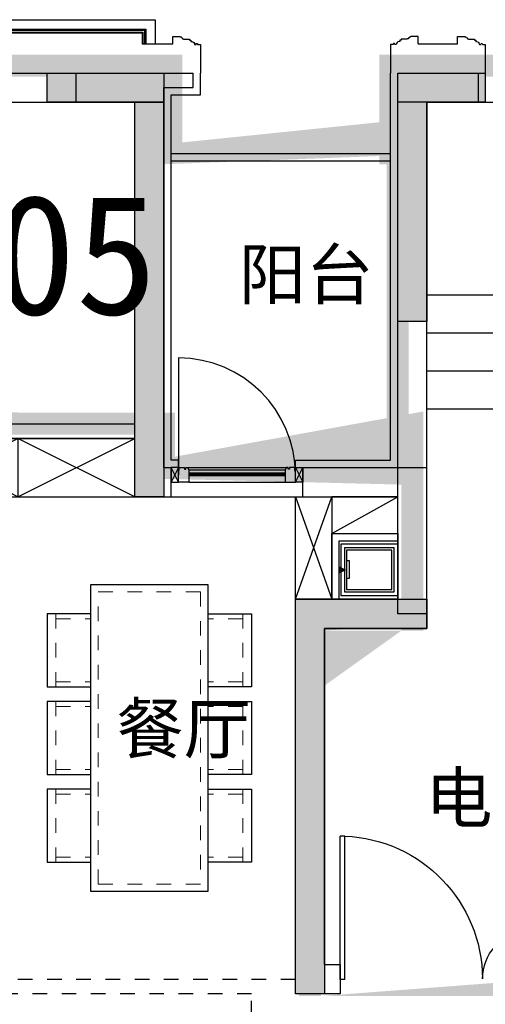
# Model space of a CAD drawing. Header units: millimetres. Extents: x 296296 to 297283, y 219875 to 220035.
# Tile 74 of 256: x 296698.69 to 296701.88, y 220016.94 to 220023.68. Entities that reach past the tile are written whole.
import ezdxf

# ---------------------------------------------------------------- set-up
doc = ezdxf.new("R2010")
doc.units = ezdxf.units.MM
for name, pattern in [('-DASH', [0.35, 0.25, -0.1]), ('185洋房-中间套（报建版）-旧规$0$洋房户型$0$_DASH', [0.6000000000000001, 0.4, -0.2]), ('185洋房-中间套（报建版）-旧规$0$洋房户型$0$DASH', [0.35, 0.25, -0.1]), ('DASH', [0.35, 0.25, -0.1])]:
    doc.linetypes.add(name, pattern=pattern)
doc.layers.add('$面积结果', color=7, linetype='Continuous')
doc.layers.add('面积-计容-住宅-0.5', color=1, linetype='Continuous', lineweight=0)
doc.layers.add('面积-计容-住宅-1', color=1, linetype='Continuous', lineweight=0)
doc.styles.add('_TCH_DIM', font='SIMPLEX', dxfattribs={"bigfont": 'GBCBIG'})
doc.styles.add('dw', font='simhei.ttf')
doc.styles.get("Standard").update_dxf_attribs({"font": 'arial.ttf'})

# ---------------------------------------------------------------- blocks, each defined once
blk = doc.blocks.new('*U14')
at = {"lineweight": -2}
blk.add_hatch(color=253, dxfattribs=at).paths.add_polyline_path([(0, 200), (700, 0), (0, 0)])
at = {"color": 253, "linetype": 'DASH', "lineweight": -2}
blk.add_line((1050, 806.2177826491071), (700, 200), dxfattribs=at)
at = {"color": 253, "lineweight": -2}
for p, q in [((700, 200), (93.7822173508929, 550)), ((0, 200), (0, 0)), ((700, 200), (0, 200)), ((0, 200), (700, 0)), ((700, 0), (700, 200)), ((0, 0), (700, 0))]:
    blk.add_line(p, q, dxfattribs=at)
at = {"color": 253, "linetype": 'DASH', "lineweight": -2}
blk.add_arc((700, 200), 700, 60.00000000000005, 180, dxfattribs=at)
blk = doc.blocks.new('$DORLIB2D$00000127')
at = {"color": 253, "lineweight": -2}
for points in [[(-0.5333333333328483, 0.7948983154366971), (-0.5333333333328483, 0.690405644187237)], [(-0.0333333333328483, 0.7948983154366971), (-0.5333333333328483, 0.7948983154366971)], [(-0.0333333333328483, 0.7948983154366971), (-0.0333333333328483, 0.690405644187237)], [(0.5333333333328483, 0.7948983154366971), (0.0333333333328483, 0.7948983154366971)], [(0.0333333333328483, 0.7948983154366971), (0.0333333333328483, 0.690405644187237)], [(0.5333333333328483, 0.7948983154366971), (0.5333333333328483, 0.690405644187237)], [(-0.0333333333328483, 0.690405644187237), (-0.5333333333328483, 0.690405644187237)], [(0.5333333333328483, 0.690405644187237), (0.0333333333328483, 0.690405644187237)], [(0.5, 0.4999999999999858), (-0.5, 0.4999999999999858)]]:
    blk.add_lwpolyline(points, dxfattribs=at)
blk = doc.blocks.new('$DORLIB2D$00000116')
at = {"color": 253, "lineweight": -2}
for p, q in [((-0.4999999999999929, 7.1e-15), (-0.146446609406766, 0.353553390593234)), ((0.5000000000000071, 7.1e-15), (0.1464466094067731, 0.353553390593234))]:
    blk.add_line(p, q, dxfattribs=at)
for centre, radius, start, end in [((-0.4999999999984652, 4.832e-13), 0.4999999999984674, 0, 45), ((0.4999999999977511, 9.059e-13), 0.4999999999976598, 135, 180)]:
    blk.add_arc(centre, radius, start, end, dxfattribs=at)
blk = doc.blocks.new('洋房核心筒（标准层）')
at = {"color": 253}
for p, q in [((13399.99999975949, 9700.000023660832), (13400.00000002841, 13200.00000022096)), ((13400.00000002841, 13200.00000022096), (13600.00000002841, 13200.00000020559)), ((14930.00000002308, 13200.00000001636), (13599.99999987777, 13200.00000002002)), ((13599.99999987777, 13200.00000002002), (13599.99999987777, 11879.99999977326)), ((13599.99999975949, 9700.000023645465), (13600.00000002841, 13200.00000020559)), ((15926.98729813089, 13199.99999989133), (14930.00000002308, 13200.00000001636)), ((14929.99999986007, 11900.00000001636), (14930.00000002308, 13200.00000001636)), ((15189.99999986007, 11899.99999998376), (15190.00000002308, 13199.99999998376)), ((15449.99999986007, 11899.99999995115), (15450.00000002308, 13199.99999995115)), ((15709.99999986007, 11899.99999991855), (15710.00000002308, 13199.99999991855)), ((16275.05942885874, 12597.12138459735), (15926.98729813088, 13199.99999989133)), ((17270.00000002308, 13199.99999972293), (16042.45735196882, 13199.99999987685)), ((16375.05942886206, 12623.91630382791), (16042.45735196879, 13199.99999987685)), ((16229.99999998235, 12875.16660483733), (16230.00000002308, 13199.99999985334)), ((16489.99999992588, 12424.83339483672), (16490.00000002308, 13199.99999982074)), ((16749.99999986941, 11974.50018483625), (16750.00000002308, 13199.99999978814)), ((17009.99999986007, 11899.99999975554), (17010.00000002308, 13199.99999975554)), ((17269.99999986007, 11899.99999972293), (17270.00000002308, 13199.99999972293)), ((18600.00000003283, 13199.99999955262), (17269.99999994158, 13199.99999972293)), ((18599.9999998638, 11879.99999964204), (18600.00000003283, 13199.99999955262)), ((18599.99999976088, 9700.000023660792), (18600.00000002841, 13199.9999995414)), ((18600.00000002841, 13199.9999995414), (18800.00000002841, 13199.99999952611)), ((18799.99999976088, 9700.000023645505), (18800.00000002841, 13199.99999952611)), ((15969.99999986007, 11899.99999988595), (15970.00000001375, 13125.49981483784)), ((16229.99999986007, 11899.99999985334), (16229.99999995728, 12675.16660483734)), ((16455.45941541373, 12645.45941528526), (16275.05942885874, 12597.12138459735)), ((16282.56718102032, 12439.41447386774), (16455.45941541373, 12645.45941528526)), ((16454.91873227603, 12485.5959328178), (16282.56718102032, 12439.41447386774)), ((16793.01270175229, 11899.99999978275), (16454.91873227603, 12485.5959328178)), ((16677.54264791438, 11899.99999979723), (16354.91873227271, 12458.80101358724)), ((16489.99999986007, 11899.99999982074), (16489.9999999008, 12224.83339483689)), ((13599.99999987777, 11879.9999998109), (13599.9999998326, 11099.9999998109)), ((14899.99999987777, 11879.99999973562), (13599.99999987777, 11879.9999998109)), ((14899.99999987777, 11900.00000002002), (14929.99999986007, 11900.00000001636)), ((14899.99999987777, 11879.99999973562), (14899.99999987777, 11900.00000002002)), ((14899.99999983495, 11100.00000003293), (14899.99999988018, 11900.00000003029)), ((15999.99999988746, 11899.99999988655), (14899.99999988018, 11900.00000003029)), ((14899.99999987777, 11879.99999973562), (14899.9999998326, 11099.99999973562)), ((16677.54264791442, 11899.99999979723), (14929.99999986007, 11900.00000001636)), ((17299.99999987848, 11899.99999971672), (15999.99999988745, 11899.99999988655)), ((17269.99999986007, 11899.99999972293), (16793.01270175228, 11899.99999978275)), ((17269.99999986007, 11899.99999972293), (17299.99999986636, 11899.99999971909)), ((17299.99999986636, 11899.99999971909), (17299.9999998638, 11879.99999971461)), ((17299.99999983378, 11099.99999971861), (17299.99999987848, 11899.99999971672)), ((17299.99999982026, 11099.99999971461), (17299.9999998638, 11879.99999971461)), ((17299.9999998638, 11879.99999971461), (18599.9999998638, 11879.99999964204)), ((18599.99999982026, 11099.99999964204), (18599.9999998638, 11879.99999964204)), ((14999.9999998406, 11200.00000001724), (14999.99999987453, 11800.00000001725)), ((15899.9999998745, 11799.99999989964), (14999.99999987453, 11800.00000001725)), ((15899.99999985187, 11399.99999988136), (15899.9999998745, 11799.99999989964)), ((17199.99999987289, 11799.9999997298), (15999.99999987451, 11799.99999988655)), ((15999.99999985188, 11399.99999986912), (15999.99999987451, 11799.99999988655)), ((17199.99999983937, 11199.99999972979), (17199.99999987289, 11799.9999997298)), ((14899.99999986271, 11619.99999973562), (13599.99999986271, 11619.9999998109)), ((17299.99999984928, 11619.99999971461), (18599.99999984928, 11619.99999964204)), ((15649.99999984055, 11199.99999991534), (15649.99999985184, 11399.99999991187)), ((15899.99999985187, 11399.99999988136), (15649.99999985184, 11399.99999991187)), ((16599.99999985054, 11399.99999979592), (15999.99999985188, 11399.99999986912)), ((16599.99999983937, 11199.99999979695), (16599.99999985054, 11399.99999979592)), ((14899.99999984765, 11359.99999973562), (13599.99999984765, 11359.9999998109)), ((17299.99999983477, 11359.99999971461), (18599.99999983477, 11359.99999964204)), ((15749.99999983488, 11099.99999989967), (15749.99999984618, 11299.99999989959)), ((15999.99999984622, 11299.99999986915), (15749.99999984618, 11299.99999989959)), ((16499.99999984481, 11299.99999980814), (15999.99999984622, 11299.99999986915)), ((16499.99999983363, 11099.99999980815), (16499.99999984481, 11299.99999980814)), ((14999.99999985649, 11100.00000001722), (14999.99999987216, 11200.00000001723)), ((15649.99999984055, 11199.99999991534), (15599.99999987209, 11199.99999992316)), ((15599.99999987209, 11199.99999992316), (15599.99999985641, 11099.99999992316)), ((16599.99999980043, 11099.99999979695), (16599.99999981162, 11199.99999979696)), ((17199.99999983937, 11199.99999972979), (17199.99999980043, 11099.9999997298)), ((14899.9999998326, 11099.99999973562), (13599.9999998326, 11099.9999998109)), ((14899.99999983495, 11100.00000003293), (14999.99999985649, 11100.00000001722)), ((15599.99999985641, 11099.99999992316), (15749.99999983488, 11099.99999989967)), ((16499.99999983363, 11099.99999980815), (16599.99999980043, 11099.99999979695)), ((17199.99999980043, 11099.9999997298), (17299.99999983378, 11099.99999971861)), ((17299.99999982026, 11099.99999971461), (18599.99999982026, 11099.99999964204)), ((14874.99999968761, 9800.000023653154), (14874.99999965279, 9185.000023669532)), ((17324.99999968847, 9800.000023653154), (14874.99999968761, 9800.000023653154)), ((17324.99999965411, 9185.000023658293), (17324.99999968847, 9800.000023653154)), ((13399.99999975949, 9700.000023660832), (13599.99999975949, 9700.000023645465)), ((18599.99999976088, 9700.000023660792), (18799.99999976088, 9700.000023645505)), ((15074.99999965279, 9185.00002365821), (15074.99999967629, 9600.000023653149)), ((17124.9999996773, 9600.000023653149), (15074.99999967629, 9600.000023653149)), ((17124.9999996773, 9600.000023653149), (17124.99999965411, 9185.000023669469)), ((14874.99999965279, 9185.000023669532), (15074.99999965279, 9185.00002365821)), ((17124.99999965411, 9185.000023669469), (17324.99999965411, 9185.000023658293)), ((15074.9999995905, 8085.000023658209), (14874.9999995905, 8085.000023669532)), ((14874.9999995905, 8085.000023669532), (14874.99999953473, 7100.000023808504)), ((15074.99999954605, 7300.000023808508), (15074.9999995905, 8085.000023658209)), ((17324.99999959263, 8085.000023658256), (17124.99999959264, 8085.000023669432)), ((17124.99999959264, 8085.000023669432), (17124.99999954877, 7300.000023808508)), ((17324.9999995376, 7100.000023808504), (17324.99999959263, 8085.000023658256)), ((17124.99999954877, 7300.000023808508), (15074.99999954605, 7300.000023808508)), ((17324.9999995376, 7100.000023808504), (14874.99999953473, 7100.000023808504))]:
    blk.add_line(p, q, dxfattribs=at)
at = {"color": 253, "lineweight": -2}
for p, q in [((16874.99999966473, 9375.000023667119), (15324.99999966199, 9375.000023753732)), ((15324.99999966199, 9375.000023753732), (15324.99999957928, 7895.000023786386)), ((16874.99999958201, 7895.000023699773), (15324.99999966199, 9375.000023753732)), ((16874.99999966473, 9375.000023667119), (15324.99999957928, 7895.000023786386)), ((16874.99999958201, 7895.000023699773), (16874.99999966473, 9375.000023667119)), ((15324.99999957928, 7895.000023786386), (16874.99999958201, 7895.000023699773)), ((16564.99999957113, 7710.000023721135), (15634.9999995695, 7710.000023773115)), ((15634.9999995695, 7710.000023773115), (15634.99999955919, 7525.000023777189)), ((16564.99999956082, 7525.000023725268), (16564.99999957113, 7710.000023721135)), ((15634.99999955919, 7525.000023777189), (16564.99999956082, 7525.000023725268))]:
    blk.add_line(p, q, dxfattribs=at)
at = {"color": 253}
for points in [[(14249.99999982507, 10969.99999977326, 0, 0, 0), (14249.99999987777, 12550.00000002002, 0, 0, 0), (16229.99999994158, 12549.99999985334, 0, 80.00000000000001, 0), (15929.99999994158, 12549.9999998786, 0, 0, 0)], [(17949.999999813, 10969.99999967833, 0, 0, 0), (17949.99999994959, 12549.99999963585, 0, 0, 0), (16489.99999994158, 12549.99999982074, 0, 80.00000000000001, 0), (16789.99999994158, 12549.99999982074, 0, 0, 0)]]:
    blk.add_lwpolyline(points, format="xyseb", dxfattribs=at)
at = {"color": 253, "lineweight": -2}
blk.add_lwpolyline([(17299.99999980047, 11099.99992195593), (17299.99999989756, 11899.99999971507), (14899.99999988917, 11900.00000006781), (14899.99999977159, 11100.0000000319)], dxfattribs=at)
blk.add_lwpolyline([(15749.99999983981, 11299.99999997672), (16499.99999983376, 11299.99999997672), (16499.99999983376, 11099.99999980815), (15749.99999983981, 11099.99999980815)], close=True, dxfattribs=at)
at = {"color": 253, "lineweight": -2, "xscale": -1, "rotation": 180}
blk.add_blockref('*U14', (15774.94990664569, 11299.98568751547), dxfattribs=at)
at = {"color": 253}
for name, p, xscale, yscale, zscale, rotation in [('$DORLIB2D$00000116', (15299.99999986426, 11149.9999999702), 600, 600, 600, 179.9999999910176), ('$DORLIB2D$00000116', (16899.999999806, 11149.99999976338), -600, 600, -600, 179.9999999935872), ('$DORLIB2D$00000127', (14974.99999962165, 8635.000023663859), 1100, -200, 1100, 89.99999999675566), ('$DORLIB2D$00000127', (17224.99999962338, 8635.000023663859), 1100, 200, 1100, 89.99999999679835)]:
    blk.add_blockref(name, p, dxfattribs=dict(at, xscale=xscale, yscale=yscale, zscale=zscale, rotation=rotation))
at = {"color": 253, "style": '_TCH_DIM'}
for s, p in [('电', (15184.66559205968, 11273.07109868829)), ('水', (16787.66644105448, 11273.07109868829)), ('下', (14155.05319131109, 10519.89999977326)), ('上', (17845.74468065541, 10519.89999967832)), ('电梯', (15884.71652595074, 8513.51764473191))]:
    blk.add_text(s, height=337.5886524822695, dxfattribs=at).set_placement(p)
blk = doc.blocks.new('wy53eu64i765i57i78i')
blk.add_hatch(color=253).paths.add_polyline_path([(993974.8547307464, 192958.4369168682), (993974.8635347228, 190058.4376608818), (993774.8635347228, 190058.4376608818), (993774.8547307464, 192758.4369128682), (993174.8538482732, 192758.4377494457), (993174.8538482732, 192958.4377494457)])
for points in [[(995774.8502637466, 192758.4369128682), (995774.8502637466, 191258.4020578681), (995574.8502637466, 191258.4020578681), (995574.8502637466, 192958.4369128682), (996174.8502637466, 192958.4369128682), (996174.8502637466, 192758.4369128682)], [(995074.8548267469, 189158.4377288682), (995074.8548267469, 186658.4377868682), (994874.8548267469, 186658.4377868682), (994874.8548267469, 189358.4377288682), (995774.8502637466, 189358.4377288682), (995774.8502637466, 189158.4377288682)]]:
    blk.add_hatch(color=253).paths.add_polyline_path(points, flags=0)
at = {"color": 253}
for points in [[(993974.8547307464, 192958.4369168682), (993974.8635347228, 190058.4376608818), (993774.8635347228, 190058.4376608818), (993774.8547307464, 192758.4369128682), (993174.8538482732, 192758.4377494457), (993174.8538482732, 192958.4377494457), (993974.8547307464, 192958.4369168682)], [(995774.8502637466, 192758.4369128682), (995774.8502637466, 191258.4020578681), (995574.8502637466, 191258.4020578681), (995574.8502637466, 192958.4369128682), (996174.8502637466, 192958.4369128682), (996174.8502637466, 192758.4369128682), (995774.8502637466, 192758.4369128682)], [(995074.8548267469, 189158.4377288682), (995074.8548267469, 186658.4377868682), (994874.8548267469, 186658.4377868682), (994874.8548267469, 189358.4377288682), (995774.8502637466, 189358.4377288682), (995774.8502637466, 189158.4377288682), (995074.8548267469, 189158.4377288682)]]:
    blk.add_lwpolyline(points, close=True, dxfattribs=at)
blk = doc.blocks.new('sayea5yuteaytuytrauyt')
h = blk.add_hatch()
h.set_pattern_fill('钢筋混凝土', color=253, scale=100)
h.set_pattern_definition([(45, (0, 0), (-176.7766952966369, 176.7766952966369), []), (49.99999999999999, (0, 0), (717.2601826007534, -62.75213498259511), [75, -825]), (355, (0, 0), (-138.751333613, 752.1921337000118), [60, -660]), (100.4514, (59.77168, -5.22934), (578.5093817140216, 689.4395420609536), [63.74019000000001, -701.142112]), (46.1842, (0, 200), (1067.241048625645, -165.5190143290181), [112.5, -1237.5]), (96.63560000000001, (88.936745, 186.206693), (934.6627055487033, 974.1178709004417), [95.610288, -1051.713]), (351.1842, (0, 200), (934.6619451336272, 974.1186009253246), [90, -990]), (21, (100, 150), (596.9070521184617, -402.6188906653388), [75, -825]), (326.0000000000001, (100, 150), (243.3153319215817, 725.150045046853), [60, -660]), (71.4514, (149.742233, 116.448394), (840.22262858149, 322.5304967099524), [63.74019000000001, -701.142112]), (37.5, (0, 0), (12.15985531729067, 332.8938538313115), [0, -652, 0, -670, 0, -662.5]), (7.5, (0, 0), (263.0695374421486, 394.4117118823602), [0, -382, 0, -637, 0, -252.5]), (327.5, (-223, 0), (533.822436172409, -22.55487173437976), [0, -250, 0, -780, 0, -1035]), (317.5, (-323, 0), (583.1861693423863, 100.1049823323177), [0, -325, 0, -518, 0, -735])])
h.paths.add_polyline_path([(1007424.854593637, 89058.43775986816), (1007424.854593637, 87258.43856486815), (1007174.854593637, 87258.43856486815), (1007174.854593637, 89058.43775986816)])
h.paths.add_polyline_path([(1021574.855280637, 89058.43775986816), (1021574.855280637, 87258.43856486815), (1021324.855280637, 87258.43856486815), (1021324.855280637, 89058.43775986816)])
h.paths.add_polyline_path([(989374.8548266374, 89058.43775186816), (989374.8548266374, 87258.43815686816), (989124.8548266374, 87258.43815686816), (989124.8548266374, 89058.43775186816)])
h.paths.add_polyline_path([(1039624.855051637, 89058.43775186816), (1039624.855051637, 87258.43815686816), (1039374.855051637, 87258.43815686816), (1039374.855051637, 89058.43775186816)])
h.paths.add_polyline_path([(1014474.854936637, 87858.43815686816), (1014474.854936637, 84858.43816086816), (1014274.854936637, 84858.43816086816), (1014274.854936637, 87858.43815686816)])
h.paths.add_polyline_path([(1044574.854944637, 92958.43692786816), (1044574.854944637, 91158.43691286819), (1044374.854944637, 91158.43691286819), (1044374.854944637, 92758.43691286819), (1044074.854822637, 92758.43691286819), (1044074.854822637, 92958.43691286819)])
h.paths.add_polyline_path([(984374.8549336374, 92758.43691286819), (984374.8549336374, 91158.43691286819), (984174.8549336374, 91158.43691286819), (984174.8548116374, 92958.43691286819), (984674.8550556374, 92958.43691286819), (984674.8550556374, 92758.43691286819)])
h.paths.add_polyline_path([(1027974.850721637, 92758.43691286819), (1027974.850721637, 91258.40206186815), (1027774.850721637, 91258.40206186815), (1027774.850721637, 92958.43691286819), (1028324.850721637, 92958.43691286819), (1028324.850721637, 92758.43691286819)])
h.paths.add_polyline_path([(1000974.859155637, 92958.43691286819), (1000974.859155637, 91258.40206186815), (1000774.859155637, 91258.40206186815), (1000774.859155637, 92758.43691286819), (1000424.859155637, 92758.43691286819), (1000424.859155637, 92958.43691286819)])
h.paths.add_polyline_path([(1033174.859613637, 92958.43691286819), (1033174.859613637, 91258.40205786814), (1032974.859613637, 91258.40205786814), (1032974.859613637, 92758.43691286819), (1032624.859613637, 92758.43691286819), (1032624.859613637, 92958.43691286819)])
h.paths.add_polyline_path([(995774.8502636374, 92758.43691286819), (995774.8502636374, 91258.40205786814), (995574.8502636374, 91258.40205786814), (995574.8502636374, 92958.43691286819), (996124.8502636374, 92958.43691286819), (996124.8502636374, 92758.43691286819)])
h.paths.add_polyline_path([(1014874.854936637, 80258.43772586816), (1014874.854936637, 80058.43772586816), (1014274.854936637, 80058.43772586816), (1014274.854936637, 81858.43772586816), (1014474.854936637, 81858.43772586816), (1014474.854936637, 80258.43772586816)])
h.paths.add_polyline_path([(1046674.855165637, 92358.43775186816), (1046674.855165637, 90658.43777086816), (1046474.855165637, 90658.43777086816), (1046474.855165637, 92158.43775186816), (1046024.855051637, 92158.43775186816), (1046024.855051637, 92358.43775186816)])
h.paths.add_polyline_path([(982274.8547116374, 92158.43775186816), (982274.8547116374, 90658.43777086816), (982074.8547116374, 90658.43777086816), (982074.8547116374, 92358.43775186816), (982724.8548266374, 92358.43775186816), (982724.8548266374, 92158.43775186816)])
h.paths.add_polyline_path([(1042874.855566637, 80058.43772586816), (1042874.855604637, 79458.43791586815), (1042074.855596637, 79458.43791586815), (1042074.855596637, 79658.43791586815), (1042674.855566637, 79658.43791586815), (1042674.855528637, 80258.43772586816), (1043624.855539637, 80258.43772586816), (1043624.855539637, 80058.43772586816)])
h.paths.add_polyline_path([(1010674.855341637, 80058.43772586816), (1010674.855379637, 79458.43791586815), (1009874.855367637, 79458.43791586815), (1009874.855367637, 79658.43791586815), (1010474.855341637, 79658.43791586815), (1010474.855303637, 80258.43772586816), (1011424.855310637, 80258.43772586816), (1011424.855310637, 80058.43772586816)])
h.paths.add_polyline_path([(1018874.854505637, 79658.43791586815), (1018874.854505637, 79458.43791586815), (1018074.854498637, 79458.43791586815), (1018074.854536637, 80058.43772586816), (1017324.854563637, 80058.43772586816), (1017324.854563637, 80258.43772586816), (1018274.854536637, 80258.43773286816), (1018274.854536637, 79658.43791586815)])
h.paths.add_polyline_path([(986674.8542806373, 79658.43791586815), (986674.8542806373, 79458.43791586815), (985874.8542736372, 79458.43791586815), (985874.8543116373, 80058.43772586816), (985124.8543376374, 80058.43772586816), (985124.8543376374, 80258.43772586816), (986074.8543116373, 80258.43773286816), (986074.8543116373, 79658.43791586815)])
h.paths.add_polyline_path([(1016574.855280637, 92758.43691286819), (1016574.855280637, 91158.43691286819), (1016374.855280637, 91158.43691286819), (1016374.855280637, 92158.43775186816), (1016074.855051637, 92158.43775186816), (1016074.855051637, 92358.43775186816), (1016374.855280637, 92358.43775186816), (1016374.855280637, 92958.43691286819), (1016874.855280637, 92958.43691286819), (1016874.855280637, 92758.43691286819)])
h.paths.add_polyline_path([(1012374.854593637, 92158.43775186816), (1012374.854593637, 91158.43691286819), (1012174.854593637, 91158.43691286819), (1012174.854593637, 92758.43691286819), (1011874.854593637, 92758.43691286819), (1011874.854593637, 92958.43691286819), (1012374.854593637, 92958.43691286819), (1012374.854593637, 92358.43775186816), (1012674.854826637, 92358.43775186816), (1012674.854826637, 92158.43775186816)])
h.paths.add_polyline_path([(1031699.854631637, 87258.43614286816), (1031699.854631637, 86658.43778686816), (1029249.854215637, 86658.43778686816), (1029249.854215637, 87258.43614286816), (1029449.854215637, 87258.43614286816), (1029449.854215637, 86858.43778286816), (1031499.854631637, 86858.43778286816), (1031499.854631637, 87258.43614286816)])
h.paths.add_polyline_path([(999499.8556616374, 87258.43614286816), (999499.8556616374, 86658.43778686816), (997049.8552426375, 86658.43778686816), (997049.8552426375, 87258.43614286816), (997249.8552426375, 87258.43614286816), (997249.8552426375, 86858.43778286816), (999299.8556616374, 86858.43778286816), (999299.8556616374, 87258.43614286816)])
h.paths.add_polyline_path([(1029449.854215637, 89158.43772886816), (1029449.854215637, 88743.43829786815), (1029249.854215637, 88743.43829786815), (1029249.854215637, 89358.43772886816), (1031699.854631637, 89358.43772886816), (1031699.854631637, 88743.43913286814), (1031499.854631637, 88743.43913286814), (1031499.854631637, 89158.43772886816)])
h.paths.add_polyline_path([(999499.8556616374, 89358.43772886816), (999499.8556616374, 88743.43829786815), (999299.8556616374, 88743.43829786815), (999299.8556616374, 89158.43772886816), (997249.8552426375, 89158.43772886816), (997249.8552426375, 88743.43913286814), (997049.8552426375, 88743.43913286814), (997049.8552426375, 89358.43772886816)])
h.paths.add_polyline_path([(1026174.845110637, 92958.43691286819), (1026174.845110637, 90058.43717586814), (1025974.845110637, 90058.43717586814), (1025974.845110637, 92758.43691286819), (1025574.850809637, 92758.43691286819), (1025574.850809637, 92958.43691286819)])
h.paths.add_polyline_path([(1002774.864763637, 92758.43691286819), (1002774.864763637, 90058.43717586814), (1002574.864763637, 90058.43717586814), (1002574.864763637, 92958.43691286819), (1003174.859068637, 92958.43691286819), (1003174.859068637, 92758.43691286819)])
h.paths.add_polyline_path([(993974.8547306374, 92958.43691686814), (993974.8547306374, 90058.44779286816), (993774.8547306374, 90058.44779286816), (993774.8547306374, 92758.43691286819), (993374.8515306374, 92758.43691286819), (993374.8515306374, 92958.43691286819)])
h.paths.add_polyline_path([(1034974.855142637, 92758.43691286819), (1034974.855142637, 90058.44779286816), (1034774.855142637, 90058.44779286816), (1034774.855142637, 92958.43691686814), (1035374.858343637, 92958.43691286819), (1035374.858343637, 92758.43691286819)])
h.paths.add_polyline_path([(1046674.855165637, 83408.43776386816), (1046674.855165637, 80058.43772586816), (1046074.855165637, 80058.43772586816), (1046074.855165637, 80258.43772586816), (1046474.855165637, 80258.43772586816), (1046474.855165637, 83408.43776386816)])
h.paths.add_polyline_path([(982674.8547116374, 80258.43772586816), (982674.8547116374, 80058.43772586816), (982074.8547116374, 80058.43772586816), (982074.8547116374, 83408.43776386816), (982274.8547116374, 83408.43776386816), (982274.8547116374, 80258.43772586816)])
h.paths.add_polyline_path([(1001674.854280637, 89358.43772886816), (1001674.854280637, 86658.43778686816), (1001474.854280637, 86658.43778686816), (1001474.854280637, 89158.43772886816), (1000774.859155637, 89158.43772886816), (1000774.859155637, 89358.43772886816)])
h.paths.add_polyline_path([(1027274.855596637, 89158.43772886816), (1027274.855596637, 86658.43778686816), (1027074.855596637, 86658.43778686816), (1027074.855596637, 89358.43772886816), (1027974.850721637, 89358.43772886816), (1027974.850721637, 89158.43772886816)])
h.paths.add_polyline_path([(995074.8548266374, 89158.43772886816), (995074.8548266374, 86658.43778686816), (994874.8548266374, 86658.43778686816), (994874.8548266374, 89358.43772886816), (995774.8502636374, 89358.43772886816), (995774.8502636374, 89158.43772886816)])
h.paths.add_polyline_path([(1033874.855051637, 89358.43772886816), (1033874.855051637, 86658.43778686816), (1033674.855051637, 86658.43778686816), (1033674.855051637, 89158.43772886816), (1032974.859613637, 89158.43772886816), (1032974.859613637, 89358.43772886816)])
h.paths.add_polyline_path([(989374.8548266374, 92958.43691286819), (989374.8548266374, 92158.43691286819), (988974.8548266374, 92158.43691286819), (988974.8548266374, 92958.43691286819)])
h.paths.add_polyline_path([(1007574.854593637, 92958.43691286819), (1007574.854593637, 92158.43691286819), (1007174.854593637, 92158.43691286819), (1007174.854593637, 92958.43691286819)])
h.paths.add_polyline_path([(995074.8548266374, 79658.43738986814), (995074.8548266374, 79258.43738986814), (994374.8548266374, 79258.43738986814), (994374.8548266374, 79658.43738986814)])
h.paths.add_polyline_path([(1002174.854280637, 79658.43738986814), (1002174.854280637, 79258.43738986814), (1001474.854280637, 79258.43738986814), (1001474.854280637, 79658.43738986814)])
h.paths.add_polyline_path([(1027274.855596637, 79658.43738986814), (1027274.855596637, 79258.43738986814), (1026574.855596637, 79258.43738986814), (1026574.855596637, 79658.43738986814)])
h.paths.add_polyline_path([(1034374.855051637, 79658.43738986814), (1034374.855051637, 79258.43738986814), (1033674.855051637, 79258.43738986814), (1033674.855051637, 79658.43738986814)])
h.paths.add_polyline_path([(1039774.855051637, 92958.43691286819), (1039774.855051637, 92158.43691286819), (1039374.855051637, 92158.43691286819), (1039374.855051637, 92958.43691286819)])
h.paths.add_polyline_path([(1021574.855280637, 92958.43691286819), (1021574.855280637, 92158.43691286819), (1021174.855280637, 92158.43691286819), (1021174.855280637, 92958.43691286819)])
at = {"color": 253}
for points in [[(1026174.845110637, 92958.43691286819), (1026174.845110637, 90058.43717586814), (1025974.845110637, 90058.43717586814), (1025974.845110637, 92758.43691286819), (1025574.850809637, 92758.43691286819), (1025574.850809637, 92958.43691286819), (1026174.845110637, 92958.43691286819)], [(1027974.850721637, 92758.43691286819), (1027974.850721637, 91258.40206186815), (1027774.850721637, 91258.40206186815), (1027774.850721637, 92958.43691286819), (1028324.850721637, 92958.43691286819), (1028324.850721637, 92758.43691286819), (1027974.850721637, 92758.43691286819)], [(1027274.855596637, 89158.43772886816), (1027274.855596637, 86658.43778686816), (1027074.855596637, 86658.43778686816), (1027074.855596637, 89358.43772886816), (1027974.850721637, 89358.43772886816), (1027974.850721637, 89158.43772886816), (1027274.855596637, 89158.43772886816)]]:
    blk.add_lwpolyline(points, close=True, dxfattribs=at)
blk = doc.blocks.new('4uyh5uj6kj67j75rykjtuk7tsik76ykj')
at = {"color": 253}
for s, p in [('阳台', (851687.5138972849, 433412)), ('餐厅', (850848.7178462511, 430303.3757845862)), ('电梯厅', (852963.5, 429830))]:
    blk.add_text(s, height=337.5886524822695, dxfattribs=at).set_placement(p)
blk = doc.blocks.new('*U1067')
at = {"color": 253}
blk.add_lwpolyline([(0, 10), (0, -40), (50.00000000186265, -40), (50.00000000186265, -37), (57.00000000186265, -37), (57.00000000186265, -34.0000000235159), (60.00000000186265, -34.0000000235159, 0.4142135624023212), (67.00000000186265, -27.0000000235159), (67.00000000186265, -24.0000000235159), (74.00000000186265, -24.0000000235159), (74.00000000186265, -21.0000000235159), (115.0000009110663, -21.00000039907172), (115.0000008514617, -16.00000011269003), (125.000000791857, -15.99999999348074), (125.0000006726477, -6.000000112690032), (130.0000015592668, -6.000000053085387, 0.4039906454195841), (150.0000010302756, 14.99999982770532), (160.0000006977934, 14.99999974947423), (160.0000006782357, 12.49999989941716, 0.9999999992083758), (170.0000008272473, 12.49999985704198), (170.0000008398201, 14.99999980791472), (190.0000014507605, 14.99999980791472), (190.0000014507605, 209.9999998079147)], format="xyb", dxfattribs=at)
blk = doc.blocks.new('*U1074')
at = {"color": 253}
for points in [[(27582.70269778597, 24209.5797758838), (27582.70269778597, 24239.57977569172), (28662.70269778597, 24239.57977569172), (28662.70269778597, 24074.57977569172)], [(27647.70269778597, 24074.57977569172), (27647.70269778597, 24174.57977569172), (28597.70269778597, 24174.57977569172), (28597.70269778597, 24074.57977569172)], [(27652.70269778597, 24074.57977569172), (27652.70269778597, 24169.57977569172), (28592.70269778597, 24169.57977569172), (28592.70269778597, 24074.57977569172)], [(27655.20269778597, 24074.57977569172), (27655.20269778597, 24167.07977569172), (28590.20269778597, 24167.07977569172), (28590.20269778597, 24074.57977569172)], [(27667.70269778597, 24074.57977569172), (27667.70269778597, 24154.57977569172), (28577.70269778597, 24154.57977569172), (28577.70269778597, 24074.57977569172)], [(27672.70269778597, 24074.57977569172), (27672.70269778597, 24149.57977569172), (28572.70269778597, 24149.57977569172), (28572.70269778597, 24074.57977569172)]]:
    blk.add_lwpolyline(points, dxfattribs=at)
blk = doc.blocks.new('*U1080')
at = {"color": 253}
for points in [[(8070.00000050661, 814.9999839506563), (8070.00000050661, 899.9999839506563), (8000.00000050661, 899.9999839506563), (8000.00000050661, 819.9999839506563), (8005.00000050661, 819.9999839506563), (8005.00000050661, 799.9999839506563), (8040.00000050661, 799.9999839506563), (8040.00000050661, 809.9999839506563), (8050.00000050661, 809.9999839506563), (8050.00000050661, 799.9999839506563), (8060.00000050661, 799.9999839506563)], [(8730.00000050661, 814.9999839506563), (8730.00000050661, 899.9999839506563), (8800.00000050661, 899.9999839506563), (8800.00000050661, 819.9999839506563), (8795.00000050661, 819.9999839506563), (8795.00000050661, 799.9999839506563), (8760.00000050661, 799.9999839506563), (8760.00000050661, 809.9999839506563), (8750.00000050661, 809.9999839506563), (8750.00000050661, 799.9999839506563), (8740.00000050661, 799.9999839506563)]]:
    blk.add_lwpolyline(points, close=True, dxfattribs=at)
for points in [[(8070.00000050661, 899.9999839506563), (8730.00000050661, 899.9999839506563)], [(8070.00000050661, 854.9999839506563), (8730.00000050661, 854.9999839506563)], [(8070.00000050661, 844.9999839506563), (8730.00000050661, 844.9999839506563)], [(8070.00000050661, 834.9999839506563), (8730.00000050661, 834.9999839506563)], [(8070.00000050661, 814.9999839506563), (8730.00000050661, 814.9999839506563)], [(8060.00000050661, 799.9999839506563), (8740.00000050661, 799.9999839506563)]]:
    blk.add_lwpolyline(points, dxfattribs=at)
blk = doc.blocks.new('185洋房外包（2F南入）-中间(报建版）$0$seyesryhertyheryetrye')
at = {"color": 253}
blk.add_lwpolyline([(22072.70269624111, 23949.57976469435), (22022.70269624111, 23949.57976469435), (22022.70269624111, 23849.57976469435), (22072.70269624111, 23849.57976469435)], close=True, dxfattribs=at)
for points in [[(22022.70269624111, 23849.57976469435), (22072.70269624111, 23949.57976469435)], [(22022.70269624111, 23949.57976469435), (22072.70269732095, 23849.57976468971)]]:
    blk.add_lwpolyline(points, dxfattribs=at)
blk = doc.blocks.new('185洋房外包（2F南入）-中间(报建版）')
at = {"color": 253, "linetype": 'Continuous'}
for p, q in [((16207.36403893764, 23849.57977558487), (16007.36403792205, 23849.57977558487)), ((16007.36403792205, 23749.57977558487), (16007.36403792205, 23849.57977558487)), ((17607.36404058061, 23849.57977558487), (16207.36403893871, 23849.57977559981)), ((16207.36403893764, 23749.57977558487), (16007.36403792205, 23749.57977558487)), ((16207.36403893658, 23649.57977559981), (16207.36403893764, 23749.57977558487)), ((17607.36404057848, 23649.57977558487), (16207.36403893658, 23649.57977559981))]:
    blk.add_line(p, q, dxfattribs=at)
at = {"color": 253}
for points in [[(17467.36403445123, 24049.57977569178), (17257.36403445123, 24049.57977569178), (17257.36403445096, 24124.57977569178), (16357.36403445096, 24124.57977569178), (16357.36403445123, 24049.57977569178), (16147.36403636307, 24049.57977569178)], [(14467.36403636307, 24049.57977569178), (14197.36403636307, 24049.57977569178)]]:
    blk.add_lwpolyline(points, dxfattribs=at)
blk.add_lwpolyline([(15307.3646934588, 21099.5797784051, -0.414213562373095), (16107.3646934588, 21899.5797784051), (16107.3646934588, 21099.5797784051)], format="xyb", dxfattribs=at)
at = {"color": 253, "xscale": -1}
blk.add_blockref('*U1074', (44930.06673223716, -24.99999999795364), dxfattribs=at)
at = {"color": 253, "rotation": 180}
for name, p in [('*U1067', (14197.36403924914, 24059.57977569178)), ('*U1067', (16147.36403636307, 24059.57977569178)), ('185洋房外包（2F南入）-中间(报建版）$0$seyesryhertyheryetrye', (37330.06738969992, 44999.15954309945)), ('*U1080', (24107.36469396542, 21949.57976235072))]:
    blk.add_blockref(name, p, dxfattribs=at)
at = {"color": 253, "xscale": -1, "rotation": 180}
for name, p in [('*U1067', (14467.36403347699, 24059.57977569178)), ('185洋房外包（2F南入）-中间(报建版）$0$seyesryhertyheryetrye', (-5915.338002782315, 44999.15954309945))]:
    blk.add_blockref(name, p, dxfattribs=at)
blk = doc.blocks.new('185洋房-中间套（报建版）-旧规$0$jj-yd')
at = {"color": 253}
blk.add_lwpolyline([(174.9992594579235, -0.0025692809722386), (175.0021223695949, 389.9974307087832), (-174.9978776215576, 389.9999999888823), (-175.0007405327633, -8.731149e-10)], close=True, dxfattribs=at)
at = {"color": 253, "ltscale": 0.1}
for points in [[(149.9994429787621, 24.9976142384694), (150.0019388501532, 364.9976142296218), (-149.9980611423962, 364.9998164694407), (-150.0005570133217, 24.99981647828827)], [(149.9994429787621, 24.9976142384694), (150.0019388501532, 364.9976142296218), (-149.9980611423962, 364.9998164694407), (-150.0005570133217, 24.99981647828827)], [(134.9995530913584, 39.99772435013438), (135.0018287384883, 349.9977243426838), (-134.9981712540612, 349.9997063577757), (-135.0004469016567, 39.9997063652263)], [(134.9995530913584, 39.99772435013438), (135.0018287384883, 349.9977243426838), (-134.9981712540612, 349.9997063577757), (-135.0004469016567, 39.9997063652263)]]:
    blk.add_lwpolyline(points, close=True, dxfattribs=at)
blk.add_lwpolyline([(57.46153203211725, 40.25975236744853), (57.46256654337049, 60.25975235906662), (-62.53743343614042, 60.26229884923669), (-62.53846794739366, 40.26229885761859)], dxfattribs=at)
at = {"color": 253, "ltscale": 0.1, "extrusion": (-5.679113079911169e-34, -3.477453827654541e-50, -1)}
blk.add_lwpolyline([(0.0004469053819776, 39.99871535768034, 0, 50.00000000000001, 0), (-0.000111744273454, -10.00128463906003, 0, 0, 0)], format="xyseb", dxfattribs=at)
blk = doc.blocks.new('*U1203')
at = {"color": 253}
for p, q in [((799.9957036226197, 150), (-799.9957048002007, 150)), ((-799.9957048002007, 150), (-799.9957048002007, -250)), ((-799.9957048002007, -250), (-5.88790499e-07, 150)), ((0, -250), (-799.9957048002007, 150)), ((0, 150), (0, -250)), ((0, 150), (0, -250)), ((0, -250), (799.9957036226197, 150)), ((799.9957036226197, -250), (0, 150)), ((799.9957036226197, -250), (799.9957036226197, 150)), ((-799.9957048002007, -250), (799.9957036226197, -250))]:
    blk.add_line(p, q, dxfattribs=at)
blk = doc.blocks.new('*U1207')
at = {"color": 253, "linetype": '185洋房-中间套（报建版）-旧规$0$洋房户型$0$DASH', "lineweight": 13, "ltscale": 0.2}
for p, q in [((200, 240), (699.8967938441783, 240)), ((234.8967938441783, 239.9999999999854), (234.8967938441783, 0)), ((665, 239.9999999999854), (665, 0)), ((800, 240), (1299.896793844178, 240)), ((834.8967938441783, 239.9999999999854), (834.8967938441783, 0)), ((1265, 239.9999999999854), (1265, 0)), ((1400, 240), (1899.896793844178, 240)), ((1434.896793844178, 239.9999999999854), (1434.896793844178, 0)), ((1865, 239.9999999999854), (1865, 0)), ((234.8967938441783, -1039.999999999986), (234.8967938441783, -800)), ((665, -1039.999999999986), (665, -800)), ((834.8967938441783, -1039.999999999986), (834.8967938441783, -800)), ((1265, -1039.999999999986), (1265, -800)), ((1434.896793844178, -1039.999999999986), (1434.896793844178, -800)), ((1865, -1039.999999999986), (1865, -800)), ((200, -1040), (699.8967938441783, -1040)), ((800, -1040), (1299.896793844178, -1040)), ((1400, -1040), (1899.896793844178, -1040))]:
    blk.add_line(p, q, dxfattribs=at)
at = {"color": 253, "ltscale": 300}
for points in [[(700, 0), (700, 300), (200, 300), (200, 0)], [(1300, 0), (1300, 300), (800, 300), (800, 0)], [(1900, 0), (1900, 300), (1400, 300), (1400, 0)], [(700, -800), (700, -1100), (200, -1100), (200, -800)], [(1300, -800), (1300, -1100), (800, -1100), (800, -800)], [(1900, -800), (1900, -1100), (1400, -1100), (1400, -800)]]:
    blk.add_lwpolyline(points, dxfattribs=at)
blk.add_lwpolyline([(0, 0), (2100, 0), (2100, -800), (0, -800)], close=True, dxfattribs=at)
at = {"color": 253, "linetype": '185洋房-中间套（报建版）-旧规$0$洋房户型$0$DASH', "lineweight": 13, "ltscale": 0.3}
blk.add_lwpolyline([(50, -50), (2050, -50), (2050, -750), (50, -750)], close=True, dxfattribs=at)
blk = doc.blocks.new('185洋房-中间套（报建版）-旧规$0$洋房户型$0$$DorLib2D$00000225')
at = {"color": 253}
for p, q in [((0.4750000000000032, -0.0014478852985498), (0.4750000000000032, 0.7521225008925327)), ((0.4750000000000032, 0.7521225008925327), (0.5000000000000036, 0.7521225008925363)), ((0.5000000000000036, -0.0014478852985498), (0.5000000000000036, 0.7521225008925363)), ((-0.4999999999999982, -3.6e-15), (-0.5, 0.252035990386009)), ((-0.4750000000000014, 0.252035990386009), (-0.5, 0.252035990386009)), ((-0.4749999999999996, -3.6e-15), (-0.4750000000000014, 0.252035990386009)), ((-0.4749999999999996, -3.6e-15), (-0.4999999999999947, -3.6e-15)), ((0.4750000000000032, -0.0014478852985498), (0.4999999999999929, -0.0014478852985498))]:
    blk.add_line(p, q, dxfattribs=at)
for centre, radius, start, end in [((0.5046168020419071, -0.0019208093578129), 0.7546247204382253, 92.24926861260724, 179.7237749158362), ((-0.5007908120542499, 0.0025725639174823), 0.2507930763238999, 359.7898704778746, 84.09743784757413)]:
    blk.add_arc(centre, radius, start, end, dxfattribs=at)
blk = doc.blocks.new('185洋房-中间套（报建版）-旧规')
at = {"color": 253, "linetype": 'Continuous'}
for p, q in [((20399.99922599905, 13199.99963090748), (20599.9992259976, 13200.00039144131)), ((20400.00759187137, 10999.99959917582), (20399.99922599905, 13199.99963090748)), ((20600.00759187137, 10999.99997944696), (20599.9992259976, 13200.00039144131)), ((20400.00947418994, 10699.99997944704), (20400.00759187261, 10999.99935200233)), ((22299.9999414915, 10999.99997956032), (20600.00759187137, 10999.99997944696)), ((20600.0107290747, 10499.99997946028), (20600.00821931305, 10899.99997944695)), ((22199.9999414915, 10899.99997955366), (20600.00821931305, 10899.99997944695)), ((18600.01528048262, 9599.99997953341), (18600.00958371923, 10699.99997932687)), ((19450.01010160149, 10699.99997938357), (18600.00958371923, 10699.99997932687)), ((19450.01010161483, 10499.99997938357), (19450.01010160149, 10699.99997938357)), ((20400.00947418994, 10699.99997944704), (20350.0101016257, 10699.99997944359)), ((20350.01010163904, 10499.99997944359), (20350.0101016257, 10699.99997944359)), ((18800.01424471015, 9799.999979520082), (18800.01061949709, 10499.9999793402)), ((19450.01010161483, 10499.99997938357), (18800.01061949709, 10499.9999793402)), ((20600.0107290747, 10499.99997946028), (20350.01010163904, 10499.99997944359)), ((19499.99993213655, 9799.9999794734), (18800.01424471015, 9799.999979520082)), ((19499.99993213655, 7099.999979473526), (19499.99993213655, 9799.9999794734)), ((19299.99993213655, 9599.999979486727), (18600.01528048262, 9599.99997953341)), ((19299.99993213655, 7299.999979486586), (19299.99993213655, 9599.999979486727)), ((19299.99993213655, 7299.999979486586), (19193.99665124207, 7299.999979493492)), ((19193.99665124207, 7299.999979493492), (19193.99665122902, 7099.99997949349)), ((19193.99665122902, 7099.99997949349), (19499.99993213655, 7099.999979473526))]:
    blk.add_line(p, q, dxfattribs=at)
at = {"color": 253}
for points in [[(19500.00052439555, 10700.00001304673), (19500.00052439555, 10750.00001304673), (18850.00052439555, 10750.00001304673), (18849.9999340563, 13399.99998606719)], [(20300.00052439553, 10700.00001304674), (20300.00052439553, 10750.00001304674), (20350.00052439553, 10750.00001304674), (20350.00052423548, 13250.00001304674), (20149.99992497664, 13250.00001304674), (20149.9999340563, 13400.00002142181)], [(20350.00052425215, 12850.00384984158), (18850.00004544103, 12850.0001244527)], [(20350.00052425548, 12800.00384984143), (18850.00005657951, 12800.00012445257)], [(19250.01528044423, 10249.99997952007), (18800.0152804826, 10499.99997948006)], [(19500.01528044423, 9799.999979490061), (19250.01528044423, 10499.99997945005)], [(19500.01528044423, 10499.99997943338), (19250.01528048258, 9799.999979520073)], [(20350.01010163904, 10499.99997944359), (19450.01010163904, 10499.99997944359)]]:
    blk.add_lwpolyline(points, dxfattribs=at)
for points in [[(18800.0152804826, 10499.99997948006), (19250.01528048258, 10499.99997948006), (19250.01528048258, 10249.99997952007), (18800.0152804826, 10249.99997952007)], [(19250.01528044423, 9799.999979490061), (19500.01528044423, 9799.999979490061), (19500.01528044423, 10499.99997949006), (19250.01528044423, 10499.99997949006)], [(18800.01528048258, 9799.999979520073), (19250.01528048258, 9799.999979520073), (19250.01528048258, 10249.99997952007), (18800.01528048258, 10249.99997952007)], [(18800.01528048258, 9799.999979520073), (19200.01528048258, 9799.999979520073), (19200.01528048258, 10199.99997952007), (18800.01528048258, 10199.99997952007)]]:
    blk.add_lwpolyline(points, close=True, dxfattribs=at)
at = {"color": 253, "linetype": '185洋房-中间套（报建版）-旧规$0$洋房户型$0$_DASH', "ltscale": 0.5}
blk.add_lwpolyline([(22199.99994152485, 7199.999979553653), (19499.99993216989, 7199.999979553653)], dxfattribs=at)
blk.add_lwpolyline([(19799.9999321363, 7099.999979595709), (24899.99993213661, 7099.999979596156), (24899.99993213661, 2550.000000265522), (19799.9999321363, 2550.000000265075)], close=True, dxfattribs=at)
at = {"color": 253, "xscale": -1}
blk.add_blockref('*U1203', (21400.00423669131, 10749.99997957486), dxfattribs=at)
at = {"color": 253, "extrusion": (0, 0, -1), "zscale": -1}
for name, p, rotation in [('185洋房-中间套（报建版）-旧规$0$jj-yd', (-19190.02271465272, 10000.00477309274), 270), ('*U1207', (-20900.00089795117, 7799.99074609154), 90.00000000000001)]:
    blk.add_blockref(name, p, dxfattribs=dict(at, rotation=rotation))
at = {"color": 253, "xscale": -1300, "yscale": -1300, "zscale": 200, "rotation": 179.999999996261}
blk.add_blockref('185洋房-中间套（报建版）-旧规$0$洋房户型$0$$DorLib2D$00000225', (18543.99665123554, 7199.999979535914), dxfattribs=at)

msp = doc.modelspace()

# ---------------------------------------------------------------- block references
at = {"yscale": 0.001, "zscale": 0.001}
for name, p, xscale in [('185洋房外包（2F南入）-中间(报建版）', (296715.8859680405, 219999.4666216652), -0.001), ('4uyh5uj6kj67j75rykjtuk7tsik76ykj', (295848.5037488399, 219588.3577637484), 0.001), ('wy53eu64i765i57i78i', (295705.7037488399, 219830.3577637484), 0.001), ('sayea5yuteaytuytrauyt', (295673.5037488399, 219930.3577637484), 0.001), ('洋房核心筒（标准层）', (296720.0786040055, 220009.9162014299), -0.001)]:
    msp.add_blockref(name, p, dxfattribs=dict(at, xscale=xscale))

# ---------------------------------------------------------------- next in the draw order: block references
at = {"xscale": -0.001, "yscale": 0.001, "zscale": 0.001}
msp.add_blockref('185洋房-中间套（报建版）-旧规', (296720.0786040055, 220009.9162014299), dxfattribs=at)

# ---------------------------------------------------------------- next in the draw order: linework, layer by layer
at = {"layer": '面积-计容-住宅-0.5', "color": 1, "linetype": '-DASH', "const_width": 0.15}
msp.add_lwpolyline([(296699.7285975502, 220022.7662013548), (296699.7286064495, 220022.7662012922), (296701.2786042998, 220022.7662101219), (296701.2786043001, 220020.6162102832), (296699.6785962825, 220020.6162104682), (296699.6785987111, 220020.9161932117), (296695.07860422, 220020.9162019), (296695.0786042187, 220022.0162018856), (296694.8786043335, 220022.0162014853), (296694.8786043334, 220022.6162015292), (296694.8286044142, 220022.6162014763), (296694.82860398, 220023.3662014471), (296699.7286067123, 220023.3661932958), (296699.7286061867, 220022.7662059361), (296699.7285975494, 220022.7662059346)], dxfattribs=at)
at = {"layer": '面积-计容-住宅-1', "const_width": 0.15}
for points in [[(296706.7286042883, 220023.3662014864), (296706.72860215, 220022.7662014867), (296706.6786042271, 220022.7662014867), (296706.6786043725, 220020.6162014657), (296706.5786045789, 220020.6162014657), (296706.5786042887, 220019.6162014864), (296707.2786042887, 220019.6162014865), (296707.278604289, 220017.1162014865), (296700.678604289, 220017.1162014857), (296700.6786042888, 220019.6162014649), (296701.3786042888, 220019.6162014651), (296701.3786039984, 220020.6162013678), (296701.2786042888, 220020.6162013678), (296701.2786043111, 220022.7662012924), (296701.2286040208, 220022.7662012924), (296701.2286042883, 220023.3662014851)], [(296699.6785974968, 220020.9162018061), (296695.0786040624, 220020.9162014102), (296695.0786043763, 220022.0162014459), (296693.278604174, 220022.0162014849), (296693.2786044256, 220022.7162015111), (296689.8786044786, 220022.7162014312), (296689.8786044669, 220022.1162014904), (296687.8786043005, 220022.1162014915), (296687.8786042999, 220015.8162014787), (296687.8786043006, 220015.8162014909), (296687.8786043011, 220011.0162014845), (296691.5786043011, 220011.016201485), (296691.5786043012, 220010.4162014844), (296695.0786043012, 220010.4162014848), (296695.078604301, 220012.1662014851), (296700.5786043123, 220012.1662014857), (296700.5786043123, 220012.1662014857), (296703.9786043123, 220012.1662014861), (296703.9786043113, 220017.1162014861), (296700.6786043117, 220017.1162014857), (296700.6786043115, 220019.6162014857), (296701.3786043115, 220019.6162014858), (296701.3786043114, 220020.6162013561), (296699.6785974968, 220020.6162018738)]]:
    msp.add_lwpolyline(points, close=True, dxfattribs=at)

# ---------------------------------------------------------------- next in the draw order: texts
at = {"layer": '$面积结果', "color": 1, "style": 'dw'}
msp.add_text('15.05', height=0.820663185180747, dxfattribs=at).set_placement((296696.84119196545, 220021.66378572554))

doc.saveas('drawing.dxf')
